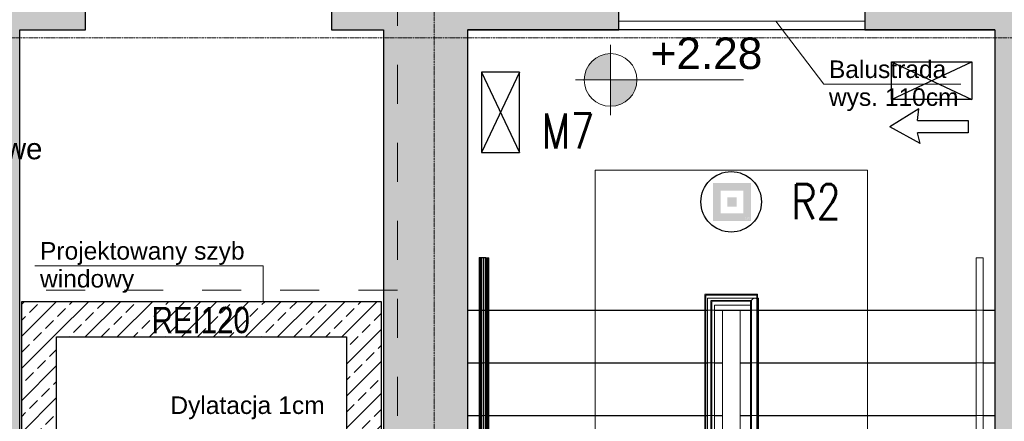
# Model space of a CAD drawing. Header units: centimetres. Extents: x 14504 to 44111, y -18976 to -7683.
# Tile 85 of 141: x 30891 to 31451, y -12896 to -12667. Entities that reach past the tile are written whole.
import ezdxf

# ---------------------------------------------------------------- set-up
doc = ezdxf.new("R2010")
doc.units = ezdxf.units.CM
for name, pattern in [('Aligning Line 1_8_', [0.635, 0.3175, -0.3175]), ('Linia siatki', [0.9925, 0.47, -0.2175, 0.0875, -0.2175]), ('Ponad', [0.396875, 0.238125, -0.15875])]:
    doc.linetypes.add(name, pattern=pattern)
for name, color, linetype, lineweight in [('A-AREA-IDEN', 4, 'Continuous', 9), ('A-DETL', 6, 'Continuous', 9), ('A-DETL-THIN', 151, 'Continuous', 9), ('A-FLOR-HRAL', 11, 'Continuous', 9), ('A-FLOR-HRAL-MBND', 5, 'Ponad', 9), ('A-WALL', 4, 'Continuous', 9), ('A-WALL-PATT', 111, 'Continuous', 25), ('G-ANNO-DIMS', 111, 'Continuous', 9), ('G-ANNO-TEXT', 8, 'Continuous', 9), ('IE inst', 1, 'Continuous', 50), ('S-GRID', 8, 'Continuous', 9), ('S-STRS', 31, 'Continuous', 9), ('S-STRS-ANNO', 31, 'Continuous', 9), ('S-STRS-MBND', 31, 'Ponad', 9)]:
    doc.layers.add(name, color=color, linetype=linetype, lineweight=lineweight)
doc.layers.add('IE SChem', color=7, linetype='Continuous')
doc.styles.add('Arial_1', font='arial.ttf', dxfattribs={"height": 12})
doc.styles.add('Arial_2', font='arial.ttf', dxfattribs={"height": 18})
doc.styles.add('Arial_3', font='arial.ttf', dxfattribs={"width": 0.8, "height": 18})
doc.styles.add('Arial_4', font='arial.ttf', dxfattribs={"height": 10})
doc.styles.get("Standard").update_dxf_attribs({"font": 'romans.shx', "width": 0.8, "height": 20})
pattern_1 = [(45, (14651.017, -3797.153), (-9.123799, 9.123799), []), (45, (14660.141, -3797.153), (-9.123799, 9.123799), [6.452, -3.226])]

# ---------------------------------------------------------------- blocks, each defined once
blk = doc.blocks.new('Poręcz - Poręcz-702179-4_Poziom piętra')
at = {"layer": 'A-FLOR-HRAL-MBND'}
for p, q in [((16630.08, -9026.93), (16659.16, -9026.93)), ((16630.08, -9035.47), (16630.08, -9026.93)), ((16630.08, -9026.93), (16659.16, -9026.93)), ((16630.08, -9035.47), (16630.08, -9026.93)), ((16630.08, -9026.93), (16659.16, -9026.93)), ((16630.08, -9035.47), (16630.08, -9026.93)), ((16630.08, -9026.93), (16659.16, -9026.93)), ((16630.08, -9035.47), (16630.08, -9026.93)), ((16659.16, -9026.93), (16659.16, -9395.47)), ((16659.16, -9026.93), (16659.16, -9395.47)), ((16659.16, -9026.93), (16659.16, -9395.47)), ((16659.16, -9026.93), (16659.16, -9395.47)), ((16633.08, -9029.93), (16656.16, -9029.93)), ((16633.08, -9035.47), (16633.08, -9029.93)), ((16633.08, -9029.93), (16656.16, -9029.93)), ((16633.08, -9035.47), (16633.08, -9029.93)), ((16633.08, -9029.93), (16656.16, -9029.93)), ((16633.08, -9035.47), (16633.08, -9029.93)), ((16633.08, -9029.93), (16656.16, -9029.93)), ((16633.08, -9035.47), (16633.08, -9029.93)), ((16656.16, -9029.93), (16656.16, -9395.47)), ((16656.16, -9029.93), (16656.16, -9395.47)), ((16656.16, -9029.93), (16656.16, -9395.47)), ((16656.16, -9029.93), (16656.16, -9395.47)), ((16630.08, -9216.11), (16630.08, -9035.47)), ((16630.08, -9216.11), (16630.08, -9035.47)), ((16630.08, -9216.11), (16630.08, -9035.47)), ((16630.08, -9216.11), (16630.08, -9035.47)), ((16633.08, -9214.72), (16633.08, -9035.47)), ((16633.08, -9214.72), (16633.08, -9035.47)), ((16633.08, -9214.72), (16633.08, -9035.47)), ((16633.08, -9214.72), (16633.08, -9035.47)), ((16485.08, -9396.71), (16488.08, -9396.71)), ((16485.08, -9396.71), (16488.08, -9396.71)), ((16485.08, -9396.71), (16488.08, -9396.71)), ((16485.08, -9396.71), (16488.08, -9396.71)), ((16656.16, -9395.47), (16656.16, -9408.25)), ((16656.16, -9395.47), (16656.16, -9408.25)), ((16656.16, -9395.47), (16656.16, -9408.25)), ((16656.16, -9395.47), (16656.16, -9408.25)), ((16659.16, -9395.47), (16659.16, -9411.25)), ((16659.16, -9395.47), (16659.16, -9411.25)), ((16659.16, -9395.47), (16659.16, -9411.25)), ((16659.16, -9395.47), (16659.16, -9411.25))]:
    blk.add_line(p, q, dxfattribs=at)
blk = doc.blocks.new('Poręcz - Poręcz-702183-4_Poziom piętra')
at = {"layer": 'A-FLOR-HRAL-MBND'}
for p, q in [((16501.66, -9005.47), (16504.66, -9005.47)), ((16501.66, -9035.47), (16501.66, -9005.47)), ((16501.66, -9005.47), (16504.66, -9005.47)), ((16501.66, -9035.47), (16501.66, -9005.47)), ((16501.66, -9005.47), (16504.66, -9005.47)), ((16501.66, -9035.47), (16501.66, -9005.47)), ((16501.66, -9005.47), (16504.66, -9005.47)), ((16501.66, -9035.47), (16501.66, -9005.47)), ((16504.66, -9035.47), (16504.66, -9005.47)), ((16504.66, -9035.47), (16504.66, -9005.47)), ((16504.66, -9035.47), (16504.66, -9005.47)), ((16504.66, -9035.47), (16504.66, -9005.47)), ((16501.66, -9276), (16501.66, -9035.47)), ((16501.66, -9276), (16501.66, -9035.47)), ((16501.66, -9276), (16501.66, -9035.47)), ((16501.66, -9276), (16501.66, -9035.47)), ((16504.66, -9274.6), (16504.66, -9035.47)), ((16504.66, -9274.6), (16504.66, -9035.47)), ((16504.66, -9274.6), (16504.66, -9035.47)), ((16504.66, -9274.6), (16504.66, -9035.47))]:
    blk.add_line(p, q, dxfattribs=at)
blk = doc.blocks.new('Typ poręczy górnej - Górna poręcz_wewnętrzny_-V7-4_Poziom piętra')
at = {"layer": 'A-FLOR-HRAL', "linetype": 'Ponad'}
for p, q in [((16629.58, -9026.43), (16659.66, -9026.43)), ((16629.58, -9035.47), (16629.58, -9026.43)), ((16659.66, -9026.43), (16659.66, -9395.47)), ((16633.58, -9030.43), (16655.66, -9030.43)), ((16633.58, -9035.47), (16633.58, -9030.43)), ((16655.66, -9030.43), (16655.66, -9395.47)), ((16629.58, -9216.35), (16629.58, -9035.47)), ((16633.58, -9214.48), (16633.58, -9035.47)), ((16484.58, -9396.71), (16488.58, -9396.71)), ((16655.66, -9395.47), (16655.66, -9407.75)), ((16659.66, -9395.47), (16659.66, -9411.75))]:
    blk.add_line(p, q, dxfattribs=at)
at = {"layer": 'A-FLOR-HRAL'}
for p, q in [((16633.58, -9214.48), (16629.58, -9216.35)), ((16629.58, -9425.47), (16629.58, -9216.35)), ((16633.58, -9425.47), (16633.58, -9214.48)), ((16629.58, -9425.47), (16633.58, -9425.47))]:
    blk.add_line(p, q, dxfattribs=at)
blk = doc.blocks.new('Typ poręczy górnej - Górna poręcz_wewnętrzny_-V8-4_Poziom piętra')
at = {"layer": 'A-FLOR-HRAL', "linetype": 'Ponad'}
for p, q in [((16501.16, -9005.47), (16505.16, -9005.47)), ((16501.16, -9035.47), (16501.16, -9005.47)), ((16505.16, -9035.47), (16505.16, -9005.47)), ((16501.16, -9276.23), (16501.16, -9035.47)), ((16505.16, -9274.37), (16505.16, -9035.47))]:
    blk.add_line(p, q, dxfattribs=at)
at = {"layer": 'A-FLOR-HRAL'}
for p, q in [((16505.16, -9274.37), (16501.16, -9276.23)), ((16505.16, -9425.47), (16505.16, -9274.37)), ((16501.16, -9425.47), (16501.16, -9276.23)), ((16501.16, -9425.47), (16505.16, -9425.47))]:
    blk.add_line(p, q, dxfattribs=at)
blk = doc.blocks.new('Poręcz - Poręcz-703291-4_Poziom piętra')
at = {"layer": 'A-FLOR-HRAL'}
for p, q in [((16503.66, -9005.71), (16506.66, -9005.71)), ((16503.66, -9035.71), (16503.66, -9005.71)), ((16506.66, -9035.71), (16506.66, -9005.71)), ((16503.66, -9275.06), (16503.66, -9035.71)), ((16506.66, -9273.67), (16506.66, -9035.71))]:
    blk.add_line(p, q, dxfattribs=at)
blk = doc.blocks.new('Typ poręczy górnej - Górna poręcz_wewnętrzny_-703303-4_Poziom piętra')
at = {"layer": 'A-FLOR-HRAL'}
for p, q in [((16658.16, -9028.67), (16631.08, -9028.67)), ((16631.08, -9028.67), (16631.08, -9035.21)), ((16635.08, -9032.67), (16656.16, -9032.67)), ((16635.08, -9035.21), (16635.08, -9032.67)), ((16656.16, -9030.67), (16656.16, -9396.22)), ((16660.16, -9396.22), (16660.16, -9030.67)), ((16631.08, -9035.21), (16631.08, -9215.65)), ((16635.08, -9213.78), (16635.08, -9035.21)), ((16656.16, -9396.22), (16656.16, -9426.25)), ((16660.16, -9430.25), (16660.16, -9396.22)), ((16656.16, -9426.25), (16635.62, -9426.25)), ((16635.62, -9428.02), (16635.62, -9428.45)), ((16635.62, -9430.25), (16660.16, -9430.25))]:
    blk.add_line(p, q, dxfattribs=at)
at = {"layer": 'A-FLOR-HRAL', "flags": 128}
for points in [[(16658.16, -9028.67), (16657.64, -9028.74), (16657.16, -9028.94), (16656.75, -9029.26), (16656.43, -9029.67), (16656.23, -9030.16), (16656.16, -9030.67)], [(16656.16, -9030.67), (16656.23, -9030.16), (16656.43, -9029.67), (16656.75, -9029.26), (16657.16, -9028.94), (16657.64, -9028.74), (16658.16, -9028.67), (16658.68, -9028.74), (16659.16, -9028.94), (16659.58, -9029.26)], [(16659.58, -9029.26), (16659.16, -9028.94), (16658.68, -9028.74), (16658.16, -9028.67)]]:
    blk.add_lwpolyline(points, dxfattribs=at)
at = {"layer": 'A-FLOR-HRAL'}
for points, knots in [([(16632.85, -9030.44), (16632.88, -9030.48), (16632.96, -9030.55), (16633.08, -9030.67), (16633.2, -9030.8), (16633.28, -9030.87), (16633.32, -9030.91)], [-0.53727163, -0.53727163, -0.53727163, -0.53727163, -0.52083333, -0.5, -0.47916667, -0.46272837, -0.46272837, -0.46272837, -0.46272837]), ([(16657.93, -9428.02), (16657.96, -9428.06), (16658.04, -9428.13), (16658.16, -9428.25), (16658.27, -9428.36), (16658.33, -9428.43), (16658.36, -9428.45)], [0.46272837, 0.46272837, 0.46272837, 0.46272837, 0.47916667, 0.5, 0.52083333, 0.53076996, 0.53076996, 0.53076996, 0.53076996])]:
    blk.add_open_spline(points, degree=3, knots=knots, dxfattribs=at)
for points in [[(16633.29, -9035.71), (16633.22, -9035.71), (16633.08, -9035.72), (16632.95, -9035.71), (16632.88, -9035.71)], [(16657.96, -9395.72), (16658.03, -9395.72), (16658.16, -9395.71), (16658.3, -9395.72), (16658.37, -9395.72)]]:
    blk.add_open_spline(points, degree=3, dxfattribs=at)
blk = doc.blocks.new('Typ poręczy górnej - Górna poręcz_wewnętrzny_-V9-4_Poziom piętra')
at = {"layer": 'A-FLOR-HRAL'}
for p, q in [((16631.08, -9028.67), (16660.16, -9028.67)), ((16631.08, -9035.71), (16631.08, -9028.67)), ((16660.16, -9028.67), (16660.16, -9395.71)), ((16635.08, -9032.67), (16656.16, -9032.67)), ((16635.08, -9035.71), (16635.08, -9032.67)), ((16656.16, -9032.67), (16656.16, -9395.71)), ((16631.08, -9215.65), (16631.08, -9035.71)), ((16635.08, -9213.78), (16635.08, -9035.71)), ((16656.16, -9395.71), (16656.16, -9426.25)), ((16660.16, -9395.71), (16660.16, -9430.25)), ((16635.62, -9430.25), (16635.62, -9426.25)), ((16656.16, -9426.25), (16635.62, -9426.25)), ((16660.16, -9430.25), (16635.62, -9430.25))]:
    blk.add_line(p, q, dxfattribs=at)
blk = doc.blocks.new('Typ poręczy górnej - Górna poręcz_wewnętrzny_-712286-4_Poziom piętra')
at = {"layer": 'A-FLOR-HRAL'}
for p, q in [((16784.08, -9005.71), (16784.08, -9036.67)), ((16788.08, -9036.67), (16788.08, -9005.71)), ((16784.08, -9036.67), (16784.08, -9395.71)), ((16788.08, -9395.71), (16788.08, -9036.67))]:
    blk.add_line(p, q, dxfattribs=at)
at = {"layer": 'A-FLOR-HRAL', "flags": 128}
for points in [[(16785.88, -9005.71), (16786.08, -9005.71), (16786.29, -9005.71)], [(16786.29, -9395.71), (16786.08, -9395.71), (16785.88, -9395.71)]]:
    blk.add_lwpolyline(points, dxfattribs=at)
blk = doc.blocks.new('Typ poręczy górnej - Górna poręcz_wewnętrzny_-V10-4_Poziom piętra')
at = {"layer": 'A-FLOR-HRAL'}
for p, q in [((16788.08, -9005.71), (16784.08, -9005.71)), ((16784.08, -9005.71), (16784.08, -9395.71)), ((16788.08, -9005.71), (16788.08, -9395.71)), ((16788.08, -9395.71), (16784.08, -9395.71))]:
    blk.add_line(p, q, dxfattribs=at)
blk = doc.blocks.new('Poręcz - Poręcz-712949-4_Poziom piętra')
at = {"layer": 'A-FLOR-HRAL-MBND'}
for p, q in [((16502.66, -9005.59), (16505.66, -9005.59)), ((16502.66, -9035.47), (16502.66, -9005.59)), ((16502.66, -9005.59), (16505.66, -9005.59)), ((16502.66, -9035.47), (16502.66, -9005.59)), ((16502.66, -9005.59), (16505.66, -9005.59)), ((16502.66, -9035.47), (16502.66, -9005.59)), ((16502.66, -9005.59), (16505.66, -9005.59)), ((16502.66, -9035.47), (16502.66, -9005.59)), ((16505.66, -9035.47), (16505.66, -9005.59)), ((16505.66, -9035.47), (16505.66, -9005.59)), ((16505.66, -9035.47), (16505.66, -9005.59)), ((16505.66, -9035.47), (16505.66, -9005.59)), ((16502.66, -9035.59), (16502.66, -9035.47)), ((16502.66, -9035.59), (16502.66, -9035.47)), ((16502.66, -9035.59), (16502.66, -9035.47)), ((16502.66, -9035.59), (16502.66, -9035.47)), ((16502.66, -9275.53), (16502.66, -9035.59)), ((16502.66, -9275.53), (16502.66, -9035.59)), ((16502.66, -9275.53), (16502.66, -9035.59)), ((16502.66, -9275.53), (16502.66, -9035.59)), ((16505.66, -9035.59), (16505.66, -9035.47)), ((16505.66, -9035.59), (16505.66, -9035.47)), ((16505.66, -9035.59), (16505.66, -9035.47)), ((16505.66, -9035.59), (16505.66, -9035.47)), ((16505.66, -9274.13), (16505.66, -9035.59)), ((16505.66, -9274.13), (16505.66, -9035.59)), ((16505.66, -9274.13), (16505.66, -9035.59)), ((16505.66, -9274.13), (16505.66, -9035.59))]:
    blk.add_line(p, q, dxfattribs=at)
blk = doc.blocks.new('Typ poręczy górnej - Górna poręcz_wewnętrzny_-V11-4_Poziom piętra')
at = {"layer": 'A-FLOR-HRAL', "linetype": 'Ponad'}
for p, q in [((16502.16, -9005.59), (16506.16, -9005.59)), ((16502.16, -9035.47), (16502.16, -9005.59)), ((16506.16, -9035.47), (16506.16, -9005.59)), ((16502.16, -9035.47), (16506.16, -9035.47)), ((16502.16, -9035.59), (16506.16, -9035.59)), ((16502.16, -9275.76), (16502.16, -9035.59)), ((16506.16, -9273.9), (16506.16, -9035.59))]:
    blk.add_line(p, q, dxfattribs=at)
at = {"layer": 'A-FLOR-HRAL'}
for p, q in [((16506.16, -9273.9), (16502.16, -9275.76)), ((16506.16, -9423.47), (16506.16, -9273.9)), ((16502.16, -9423.47), (16502.16, -9275.76)), ((16502.16, -9423.47), (16506.16, -9423.47))]:
    blk.add_line(p, q, dxfattribs=at)
blk = doc.blocks.new('lla')
at = {"layer": 'IE inst', "lineweight": -3}
h = blk.add_hatch(color=256, dxfattribs=at)
h.paths.add_polyline_path([(98856.5, 98704.1), (98641.3, 98704.1), (98641.3, 98488.9), (98856.5, 98488.9)])
h.paths.add_polyline_path([(98813.5, 98531.9), (98684.4, 98531.9), (98684.4, 98661), (98813.5, 98661)], flags=16)
h.paths.add_polyline_path([(98776, 98623.6), (98776, 98569.4), (98721.8, 98569.4), (98721.8, 98623.6)], flags=0)
h.paths.add_polyline_path([(98825.1, 98507.1), (98827.9, 98507.1), (98829.3, 98505.8), (98829.3, 98501.8), (98828.3, 98500.8), (98825.2, 98500.8), (98824.2, 98502), (98824.2, 98503.7), (98825.2, 98504.7), (98827.6, 98504.7), (98827.6, 98503.8), (98825.6, 98503.8), (98825.1, 98503.3), (98825.1, 98502.3), (98825.6, 98501.7), (98828, 98501.7), (98828.4, 98502.1), (98828.4, 98505.4), (98827.6, 98506.2), (98825.1, 98506.2)], flags=16)
h.paths.add_polyline_path([(98830.7, 98507.1), (98831.5, 98507.1), (98831.5, 98502.1), (98832, 98501.7), (98833.4, 98501.7), (98833.9, 98502.2), (98833.9, 98507.1), (98834.8, 98507.1), (98834.8, 98502.2), (98835.3, 98501.7), (98836.7, 98501.7), (98837.1, 98502.1), (98837.1, 98507.1), (98838, 98507.1), (98838, 98501.8), (98837, 98500.8), (98835, 98500.8), (98834.3, 98501.4), (98833.7, 98500.8), (98831.6, 98500.8), (98830.7, 98501.8)], flags=16)
h.paths.add_polyline_path([(98840.7, 98507.1), (98843.6, 98507.1), (98844.7, 98506), (98844.7, 98504.5), (98843.6, 98503.4), (98841, 98503.4), (98841, 98504.3), (98843.2, 98504.3), (98843.8, 98504.8), (98843.8, 98505.6), (98843.2, 98506.2), (98841, 98506.2), (98840.2, 98505.4), (98840.2, 98502.5), (98841, 98501.7), (98843.7, 98501.7), (98845.7, 98503.7), (98845.2, 98504.3), (98845.2, 98505.5), (98846.3, 98504.4), (98848.2, 98506.2), (98847.2, 98506.2), (98847.2, 98507.1), (98849.7, 98507.1), (98849.7, 98504.7), (98848.8, 98504.7), (98848.8, 98505.6), (98846.9, 98503.7), (98849.8, 98500.8), (98848.6, 98500.8), (98846.3, 98503.1), (98844, 98500.8), (98840.7, 98500.8), (98839.3, 98502.2), (98839.3, 98505.8)], flags=16)
h.paths.add_polyline_path([(98824.2, 98499.1), (98825.3, 98499.1), (98825.3, 98498.9), (98824.4, 98498.9), (98824.4, 98498.4), (98825.2, 98498.4), (98825.2, 98498.2), (98824.4, 98498.2), (98824.4, 98497.7), (98825.3, 98497.7), (98825.3, 98497.5), (98824.2, 98497.5)], flags=16)
h.paths.add_polyline_path([(98825.7, 98499.1), (98825.9, 98499.1), (98826.4, 98498.2), (98827, 98499.1), (98827.2, 98499.1), (98827.2, 98497.5), (98827, 98497.5), (98827, 98498.8), (98826.4, 98497.9), (98825.9, 98498.8), (98825.9, 98497.5), (98825.7, 98497.5)], flags=16)
h.paths.add_polyline_path([(98827.6, 98499.1), (98828.7, 98499.1), (98828.7, 98498.9), (98827.7, 98498.9), (98827.7, 98498.4), (98828.6, 98498.4), (98828.6, 98498.2), (98827.7, 98498.2), (98827.7, 98497.7), (98828.7, 98497.7), (98828.7, 98497.5), (98827.6, 98497.5)], flags=16)
h.paths.add_polyline_path([(98829.9, 98498.1), (98829.9, 98498.1), (98829.9, 98498.1)], flags=16)
h.paths.add_polyline_path([(98829.2, 98498.9), (98829.8, 98498.9), (98830, 98498.8), (98830.2, 98498.6), (98830.1, 98498.5), (98830.1, 98498.4), (98830, 98498.3), (98829.9, 98498.3), (98829.7, 98498.3), (98829.2, 98498.3)], flags=16)
h.paths.add_polyline_path([(98830.8, 98498.6), (98830.8, 98498.6), (98830.8, 98498.6)], flags=16)
h.paths.add_polyline_path([(98832.3, 98499.1), (98833.4, 98499.1), (98833.4, 98498.9), (98832.5, 98498.9), (98832.5, 98498.4), (98833.3, 98498.4), (98833.3, 98498.2), (98832.5, 98498.2), (98832.5, 98497.7), (98833.4, 98497.7), (98833.4, 98497.5), (98832.3, 98497.5)], flags=16)
h.paths.add_polyline_path([(98833.8, 98499.1), (98834, 98499.1), (98834.9, 98497.8), (98834.9, 98499.1), (98835.1, 98499.1), (98835.1, 98497.5), (98835, 98497.5), (98834, 98498.8), (98834, 98497.5), (98833.8, 98497.5)], flags=16)
h.paths.add_polyline_path([(98835.7, 98498.7), (98835.7, 98498.7), (98835.7, 98498.7)], flags=16)
h.paths.add_polyline_path([(98836.9, 98499.1), (98837.1, 98499.1), (98837.6, 98498.3), (98838.1, 98499.1), (98838.3, 98499.1), (98837.7, 98498.1), (98837.7, 98497.5), (98837.5, 98497.5), (98837.5, 98498.1)], flags=16)
h.paths.add_polyline_path([(98839.4, 98499.1), (98839.6, 98499.1), (98839.6, 98497.7), (98840.5, 98497.7), (98840.5, 98497.5), (98839.4, 98497.5)], flags=16)
h.paths.add_polyline_path([(98840.8, 98499.1), (98841, 98499.1), (98841, 98497.5), (98840.8, 98497.5)], flags=16)
h.paths.add_polyline_path([(98841.5, 98498.6), (98841.5, 98498.6), (98841.5, 98498.6)], flags=16)
h.paths.add_polyline_path([(98843, 98499.1), (98843.2, 98499.1), (98843.2, 98498.4), (98844.1, 98498.4), (98844.1, 98499.1), (98844.2, 98499.1), (98844.2, 98497.5), (98844.1, 98497.5), (98844.1, 98498.2), (98843.2, 98498.2), (98843.2, 98497.5), (98843, 98497.5)], flags=16)
h.paths.add_polyline_path([(98844.5, 98499.1), (98845.7, 98499.1), (98845.7, 98498.9), (98845.2, 98498.9), (98845.2, 98497.5), (98845, 98497.5), (98845, 98498.9), (98844.5, 98498.9)], flags=16)
h.paths.add_polyline_path([(98846.1, 98499.1), (98846.3, 98499.1), (98846.3, 98497.5), (98846.1, 98497.5)], flags=16)
h.paths.add_polyline_path([(98846.6, 98499.1), (98846.8, 98499.1), (98847.8, 98497.8), (98847.8, 98499.1), (98848, 98499.1), (98848, 98497.5), (98847.8, 98497.5), (98846.8, 98498.8), (98846.8, 98497.5), (98846.6, 98497.5)], flags=16)
blk.add_circle((98744.1, 98597.4), 172.1, dxfattribs=at)
blk = doc.blocks.new('STR')
at = {"layer": 'IE inst', "lineweight": -3}
for p, q in [((40060.9, 91249.9), (40232.7, 91154.9)), ((40060.9, 91249.9), (40076, 91190.4)), ((40068.1, 91052.8), (40232.7, 91154.9)), ((40076, 91120), (40068.1, 91052.8))]:
    blk.add_line(p, q, dxfattribs=at)
blk.add_lwpolyline([(40076, 91120), (39787.7, 91120), (39787.7, 91190.4), (40076, 91190.4)], dxfattribs=at)

msp = doc.modelspace()

# ---------------------------------------------------------------- hatches: boundary and pattern name
at = {"layer": 'A-WALL-PATT', "lineweight": 9, "transparency": 33554610}
h = msp.add_hatch(color=256, dxfattribs=at)
h.paths.add_polyline_path([(30890.64, -14212.87), (30890.64, -13358.87), (30844.64, -13358.87), (30844.64, -14212.87), (30855.73, -14212.87)])
h.paths.add_polyline_path([(30855.66, -13213.87), (30890.64, -13213.87), (30890.64, -12609.87), (30844.64, -12609.87), (30844.64, -12826.23), (30845.27, -12826.23), (30845.27, -12828.23), (30844.64, -12828.23), (30844.64, -12840.23), (30845.27, -12840.23), (30845.27, -12842.23), (30844.64, -12842.23), (30844.64, -13213.87), (30850.56, -13213.87)])
h = msp.add_hatch(color=256, dxfattribs=at)
h.paths.add_polyline_path([(31382.96, -12672.87), (31445.64, -12672.87), (31445.64, -12609.87), (31371.64, -12609.87), (31371.64, -12672.87)])
h.paths.add_polyline_path([(31145.64, -12672.87), (31231.64, -12672.87), (31231.64, -12609.87), (31068.14, -12609.87), (31068.14, -12672.87), (31097.64, -12672.87)])
h.paths.add_polyline_path([(30928.14, -12672.87), (30928.14, -12609.87), (30890.64, -12609.87), (30890.64, -12672.87)])
h = msp.add_hatch(color=256, dxfattribs=at)
h.paths.add_polyline_path([(31445.64, -14149.87), (31491.64, -14149.87), (31491.64, -13371.87), (31445.64, -13371.87), (31445.64, -14134.87)])
h.paths.add_polyline_path([(31475.64, -13226.87), (31491.64, -13226.87), (31491.64, -12609.87), (31445.64, -12609.87), (31445.64, -13226.87)])
msp.add_hatch(color=256, dxfattribs=at).paths.add_polyline_path([(31145.64, -13193.87), (31145.64, -12672.87), (31097.64, -12672.87), (31097.64, -13193.87), (31139.62, -13193.87)])
h = msp.add_hatch(dxfattribs=at)
h.set_pattern_fill('FP_1', color=256, style=0, pattern_type=2)
h.set_pattern_definition(pattern_1)
h.paths.add_polyline_path([(30891.64, -13112.87), (30911.64, -13112.87), (30911.64, -12827.87), (30891.64, -12827.87), (30891.64, -12906.59)])
h = msp.add_hatch(dxfattribs=at)
h.set_pattern_fill('FP_1', color=256, style=0, pattern_type=2)
h.set_pattern_definition(pattern_1)
h.paths.add_polyline_path([(30911.64, -12847.87), (31076.64, -12847.87), (31076.64, -12827.87), (30911.64, -12827.87)])
h = msp.add_hatch(dxfattribs=at)
h.set_pattern_fill('FP_1', color=256, style=0, pattern_type=2)
h.set_pattern_definition(pattern_1)
h.paths.add_polyline_path([(31096.64, -13132.87), (31096.64, -12827.87), (31076.64, -12827.87), (31076.64, -13132.87)])
at = {"layer": 'G-ANNO-DIMS'}
h = msp.add_hatch(color=256, dxfattribs=at)
edge = h.paths.add_edge_path()
edge.add_arc((31226.97, -12701.45), 15, 90, 180)
edge.add_line((31211.97, -12701.45), (31226.97, -12701.45))
edge.add_line((31226.97, -12701.45), (31226.97, -12686.45))
h = msp.add_hatch(color=256, dxfattribs=at)
edge = h.paths.add_edge_path()
edge.add_arc((31226.97, -12701.45), 15, 270, 360)
edge.add_line((31241.97, -12701.45), (31226.97, -12701.45))
edge.add_line((31226.97, -12701.45), (31226.97, -12716.45))

# ---------------------------------------------------------------- linework, layer by layer
at = {"layer": 'A-DETL', "linetype": 'Aligning Line 1_8_', "ltscale": 70}
for p, q in [((31105.64, -12603.91), (31105.64, -13140.37)), ((31105.64, -12821.23), (30885.64, -12821.23))]:
    msp.add_line(p, q, dxfattribs=at)
at = {"layer": 'A-DETL-THIN'}
for p, q in [((31231.64, -12667.87), (31371.64, -12667.87)), ((31348.26, -12703.92), (31321.09, -12667.87)), ((31426.26, -12703.92), (31348.26, -12703.92)), ((31029.22, -12807.42), (30899.22, -12807.42)), ((31029.22, -12807.42), (31029.22, -12827.87))]:
    msp.add_line(p, q, dxfattribs=at)
at = {"layer": 'A-WALL', "lineweight": 25}
for p, q in [((30928.14, -12672.87), (30928.14, -12609.87)), ((31068.14, -12609.87), (31068.14, -12672.87)), ((31231.64, -12672.87), (31231.64, -12609.87)), ((31371.64, -12609.87), (31371.64, -12672.87)), ((30890.64, -12672.87), (30928.14, -12672.87)), ((30890.64, -13147.87), (30890.64, -12672.87)), ((31068.14, -12672.87), (31097.64, -12672.87)), ((31097.64, -12672.87), (31097.64, -13144.87)), ((31145.64, -12672.87), (31231.64, -12672.87)), ((31145.64, -13193.87), (31145.64, -12672.87)), ((31371.64, -12672.87), (31445.64, -12672.87)), ((31445.64, -12672.87), (31445.64, -13226.87)), ((30891.64, -12827.87), (30891.64, -13132.87)), ((31096.64, -12827.87), (30891.64, -12827.87)), ((31096.64, -13132.87), (31096.64, -12827.87)), ((30911.64, -13112.87), (30911.64, -12847.87)), ((30911.64, -12847.87), (31076.64, -12847.87)), ((31076.64, -12847.87), (31076.64, -13112.87))]:
    msp.add_line(p, q, dxfattribs=at)
at = {"layer": 'G-ANNO-DIMS'}
for p, q in [((31226.97, -12681.45), (31226.97, -12721.45)), ((31226.97, -12701.45), (31226.97, -12686.45)), ((31246.97, -12701.45), (31206.97, -12701.45)), ((31302.7, -12701.45), (31211.3, -12701.45)), ((31211.97, -12701.45), (31226.97, -12701.45)), ((31241.97, -12701.45), (31226.97, -12701.45)), ((31226.97, -12701.45), (31226.97, -12716.45)), ((31226.97, -12701.45), (31302.7, -12701.45))]:
    msp.add_line(p, q, dxfattribs=at)
for start, end in [(90, 180), (0, 90), (180, 270), (270, 0)]:
    msp.add_arc((31226.97, -12701.45), 15, start, end, dxfattribs=at)
at = {"layer": 'IE inst', "lineweight": -3}
for p, q in [((31386.89, -12712.63, 0), (31386.89, -12691.11, 0)), ((31386.89, -12691.11, 0), (31432.61, -12691.11, 0)), ((31386.89, -12691.11, 0), (31432.61, -12712.63, 0)), ((31386.89, -12712.63, 0), (31432.61, -12691.11, 0)), ((31432.61, -12691.11, 0), (31432.61, -12712.63, 0)), ((31175.05, -12697.01, 0), (31153.53, -12697.01, 0)), ((31153.53, -12697.01, 0), (31153.53, -12742.73, 0)), ((31153.53, -12697.01, 0), (31175.05, -12742.73, 0)), ((31175.05, -12697.01, 0), (31153.53, -12742.73, 0)), ((31175.05, -12742.73, 0), (31175.05, -12697.01, 0)), ((31432.61, -12712.63, 0), (31386.89, -12712.63, 0)), ((31153.53, -12742.73, 0), (31175.05, -12742.73, 0))]:
    msp.add_line(p, q, dxfattribs=at)
at = {"layer": 'S-GRID', "linetype": 'Linia siatki'}
for p, q in [((31126.64, -12248.27), (31126.64, -14860.82)), ((29444.34, -12677.37), (32937.23, -12677.37))]:
    msp.add_line(p, q, dxfattribs=at)
at = {"layer": 'S-STRS'}
for p, q in [((31371.64, -12672.87), (31231.64, -12672.87)), ((31145.64, -12832.87), (31154.68, -12832.87)), ((31157.68, -12832.87), (31282.1, -12832.87)), ((31286.1, -12832.87), (31290.64, -12832.87)), ((31290.64, -12832.87), (31300.64, -12832.87)), ((31290.64, -12862.87), (31290.64, -12832.87)), ((31307.18, -12832.87), (31300.64, -12832.87)), ((31300.64, -12832.87), (31300.64, -12862.87)), ((31435.1, -12832.87), (31311.18, -12832.87)), ((31445.64, -12832.87), (31439.1, -12832.87)), ((31145.64, -12862.87), (31154.68, -12862.87)), ((31157.68, -12862.87), (31282.1, -12862.87)), ((31286.1, -12862.87), (31290.64, -12862.87)), ((31290.64, -12892.87), (31290.64, -12862.87)), ((31300.64, -12862.87), (31300.64, -12892.87)), ((31307.18, -12862.87), (31300.64, -12862.87)), ((31435.1, -12862.87), (31311.18, -12862.87)), ((31445.64, -12862.87), (31439.1, -12862.87)), ((31145.64, -12892.87), (31154.68, -12892.87)), ((31157.68, -12892.87), (31282.1, -12892.87)), ((31286.1, -12892.87), (31290.64, -12892.87)), ((31290.64, -12922.87), (31290.64, -12892.87)), ((31300.64, -12892.87), (31300.64, -12922.87)), ((31307.18, -12892.87), (31300.64, -12892.87)), ((31435.1, -12892.87), (31311.18, -12892.87)), ((31445.64, -12892.87), (31439.1, -12892.87))]:
    msp.add_line(p, q, dxfattribs=at)
at = {"layer": 'S-STRS', "linetype": 'Ponad'}
for p, q in [((31145.64, -12832.87), (31154.68, -12832.87)), ((31157.68, -12832.87), (31282.1, -12832.87)), ((31286.1, -12832.87), (31290.64, -12832.87)), ((31307.18, -12832.87), (31300.64, -12832.87)), ((31435.1, -12832.87), (31311.18, -12832.87)), ((31445.64, -12832.87), (31439.1, -12832.87)), ((31145.64, -12862.87), (31154.68, -12862.87)), ((31157.68, -12862.87), (31282.1, -12862.87)), ((31286.1, -12862.87), (31290.64, -12862.87)), ((31307.18, -12862.87), (31300.64, -12862.87)), ((31435.1, -12862.87), (31311.18, -12862.87)), ((31445.64, -12862.87), (31439.1, -12862.87)), ((31145.64, -12892.87), (31154.68, -12892.87)), ((31157.68, -12892.87), (31282.1, -12892.87)), ((31286.1, -12892.87), (31290.64, -12892.87)), ((31307.18, -12892.87), (31300.64, -12892.87)), ((31435.1, -12892.87), (31311.18, -12892.87)), ((31445.64, -12892.87), (31439.1, -12892.87))]:
    msp.add_line(p, q, dxfattribs=at)
at = {"layer": 'S-STRS-ANNO'}
for p, q in [((31218.14, -12752.87), (31373.14, -12752.87)), ((31218.14, -12832.87), (31218.14, -12752.87)), ((31373.14, -12752.87), (31373.14, -12832.87)), ((31218.14, -12862.87), (31218.14, -12832.87)), ((31373.14, -12832.87), (31373.14, -12862.87)), ((31218.14, -12892.87), (31218.14, -12862.87)), ((31373.14, -12862.87), (31373.14, -12892.87)), ((31218.14, -12922.87), (31218.14, -12892.87)), ((31373.14, -12892.87), (31373.14, -12922.87))]:
    msp.add_line(p, q, dxfattribs=at)
at = {"layer": 'S-STRS-MBND'}
for p, q in [((31145.64, -12672.63), (31145.64, -12832.63)), ((31445.64, -12672.63), (31145.64, -12672.63)), ((31445.64, -12832.63), (31445.64, -12672.63)), ((31145.64, -12832.63), (31290.64, -12832.63)), ((31145.64, -13033.71), (31145.64, -12832.63)), ((31145.64, -12832.63), (31290.64, -12832.63)), ((31290.64, -12832.63), (31300.64, -12832.63)), ((31290.64, -13008.82), (31290.64, -12832.63)), ((31445.64, -12832.63), (31300.64, -12832.63)), ((31300.64, -12832.63), (31300.64, -13192.63)), ((31445.64, -12832.63), (31300.64, -12832.63)), ((31445.64, -12832.63), (31445.64, -13192.63)), ((31145.64, -12862.63), (31290.64, -12862.63)), ((31145.64, -12862.63), (31290.64, -12862.63)), ((31445.64, -12862.63), (31300.64, -12862.63)), ((31445.64, -12862.63), (31300.64, -12862.63)), ((31145.64, -12892.63), (31290.64, -12892.63)), ((31145.64, -12892.63), (31290.64, -12892.63)), ((31445.64, -12892.63), (31300.64, -12892.63)), ((31445.64, -12892.63), (31300.64, -12892.63))]:
    msp.add_line(p, q, dxfattribs=at)

# ---------------------------------------------------------------- block references
at = {"layer": 'A-FLOR-HRAL'}
for name in ['Typ poręczy górnej - Górna poręcz_wewnętrzny_-V8-4_Poziom piętra', 'Poręcz - Poręcz-702183-4_Poziom piętra', 'Typ poręczy górnej - Górna poręcz_wewnętrzny_-V11-4_Poziom piętra', 'Poręcz - Poręcz-712949-4_Poziom piętra', 'Poręcz - Poręcz-703291-4_Poziom piętra', 'Typ poręczy górnej - Górna poręcz_wewnętrzny_-712286-4_Poziom piętra', 'Typ poręczy górnej - Górna poręcz_wewnętrzny_-V10-4_Poziom piętra', 'Typ poręczy górnej - Górna poręcz_wewnętrzny_-V7-4_Poziom piętra', 'Poręcz - Poręcz-702179-4_Poziom piętra', 'Typ poręczy górnej - Górna poręcz_wewnętrzny_-703303-4_Poziom piętra', 'Typ poręczy górnej - Górna poręcz_wewnętrzny_-V9-4_Poziom piętra']:
    msp.add_blockref(name, (14651.02, -3797.15), dxfattribs=at)
at = {"layer": 'IE inst', "xscale": 0.1000000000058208, "yscale": 0.09999999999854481, "zscale": 0.1}
msp.add_blockref('lla', (21421.18, -22630.63), dxfattribs=at)
at = {"layer": 'IE SChem', "xscale": 0.1, "yscale": 0.1, "zscale": 0.1, "rotation": 180}
msp.add_blockref('STR', (35409.24, -3612.59, 0), dxfattribs=at)

# ---------------------------------------------------------------- texts
at = {"layer": 'A-AREA-IDEN', "insert": (30845.81, -12734.64), "char_height": 12, "width": 74.5569, "attachment_point": 1, "style": 'Arial_1'}
msp.add_mtext('ądkowe', dxfattribs=at)
at = {"layer": 'G-ANNO-DIMS', "insert": (31249.73, -12677.23), "char_height": 18, "width": 60.1593, "attachment_point": 1, "line_spacing_factor": 0.941778, "style": 'Arial_4'}
msp.add_mtext('+2.28', dxfattribs=at)
at = {"layer": 'G-ANNO-TEXT', "attachment_point": 1}
for s, insert, char_height, width, style in [('Balustrada', (31351.26, -12690.33), 10, 80.1687, 'Arial_2'), ('wys. 110cm', (31351.26, -12706.2), 10, 89.789, 'Arial_2'), ('Projektowany szyb ', (30902.21, -12793.83), 10, 144.3038, 'Arial_2'), ('windowy', (30902.21, -12809.7), 10, 64.135, 'Arial_2'), ('REI120', (30965.76, -12830.73), 15, 85.7806, 'Arial_3'), ('Dylatacj', (30976.4, -12881.77), 10, 60.1266, 'Arial_2'), ('\\fArial|b0|i0|c238|p34|;a', (31026.01, -12881.77), 10, 9.6202, 'Arial_2'), (' 1cm', (31033.94, -12881.77), 10, 36.0759, 'Arial_2')]:
    msp.add_mtext(s, dxfattribs=dict(at, insert=insert, char_height=char_height, width=width, style=style))
at = {"layer": 'IE inst', "linetype": 'Continuous', "lineweight": -3, "char_height": 20, "width": 111.2916, "attachment_point": 1}
for s, insert in [('{\\Fromans.shx|c238;M7}', (31187.67, -12720.55, 0)), ('{\\Fromans.shx|c238;R2}', (31329.86, -12760.77))]:
    msp.add_mtext(s, dxfattribs=dict(at, insert=insert))

doc.saveas('drawing.dxf')
